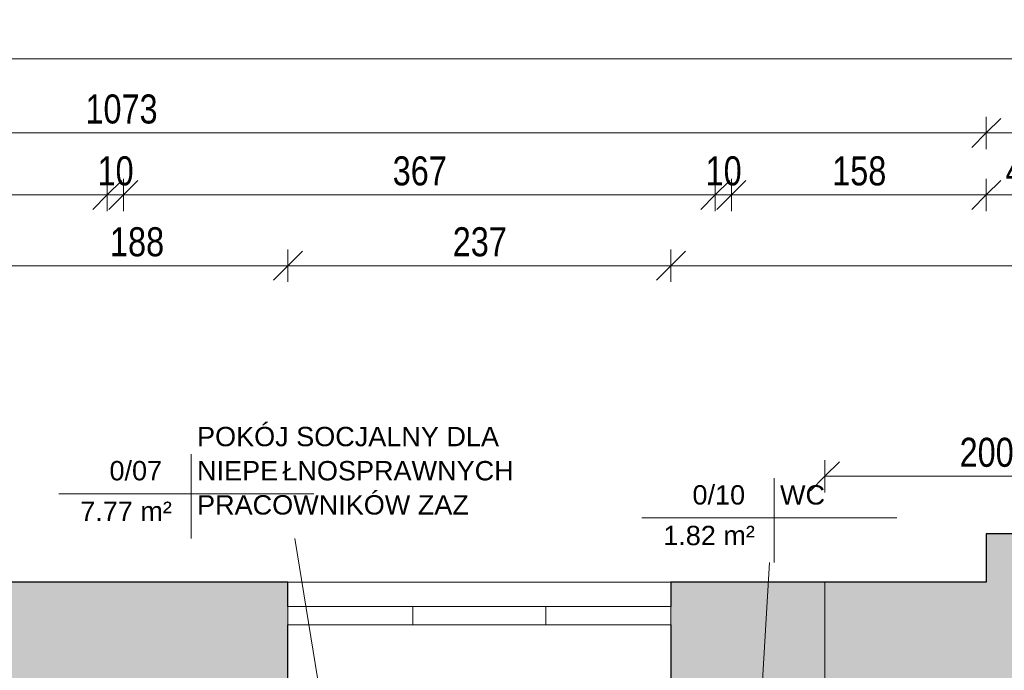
# Model space of a CAD drawing. Header units: centimetres. Extents: x 14786 to 20326, y -10865 to -8494.
# Tile 7 of 22: x 15594 to 16205, y -8897 to -8494. Entities that reach past the tile are written whole.
import ezdxf

# ---------------------------------------------------------------- set-up
doc = ezdxf.new("R2010")
doc.units = ezdxf.units.CM
for name, color, linetype, lineweight in [('A-ANNO-DIMS', 211, 'Continuous', 9), ('A-ANNO-DIMS-100', 211, 'Continuous', 9), ('A-AREA-IDEN', 2, 'Continuous', 9), ('A-DETL-GENF', 92, 'Continuous', 9), ('A-DETL-THIN', 151, 'Continuous', 9), ('A-GLAZ', 151, 'Continuous', 9), ('A-WALL', 113, 'Continuous', 9), ('A-WALL-PATT', 111, 'Continuous', 25)]:
    doc.layers.add(name, color=color, linetype=linetype, lineweight=lineweight)
doc.styles.add('Arial', font='arial.ttf', dxfattribs={"height": 12})
doc.styles.add('Arial_2', font='arial.ttf', dxfattribs={"width": 0.8, "height": 18})
doc.dimstyles.new('Przekątna_-_1_8_mm_Arial', dxfattribs={"dimscale": 30.48, "dimtxt": 18.364669, "dimasz": 0.590551, "dimexe": 0.328084, "dimexo": 0.0625, "dimgap": 0.016404, "dimtad": 1, "dimdec": 0, "dimdsep": 46, "dimtxsty": 'Arial_2', "dimblk1": 'OBLIQUE', "dimblk2": 'OBLIQUE', "dimsah": 1, "dimcen": 0.09, "dimazin": 0, "dimtfac": 1, "dimtdec": 4, "dimtix": 1, "dimtmove": 0, "dimatfit": 3, "dimfxl": 0.328084, "dimfxlon": 1, "dimtvp": 1, "dimtolj": 1, "dimtzin": 0, "dimarcsym": 2})

# ---------------------------------------------------------------- blocks, each defined once
blk = doc.blocks.new('Aluminum_2 szybowe - 160x140-V12-3_Poziom parteru')
at = {"layer": 'A-GLAZ'}
for p, q in [((-137.16, 25.16), (22.84, 25.16)), ((-137.16, 13.73), (-137.16, 25.16)), ((22.84, 25.16), (22.84, 13.73)), ((22.84, 13.73), (-137.16, 13.73))]:
    blk.add_line(p, q, dxfattribs=at)
blk = doc.blocks.new('Aluminum_2 szybowe - 160x140-605508-3_Poziom parteru')
at = {"layer": 'A-GLAZ'}
for p, q in [((-137.16, 25.16), (22.84, 25.16)), ((-137.16, 13.73), (-137.16, 25.16)), ((22.84, 25.16), (22.84, 13.73)), ((22.84, 13.73), (-137.16, 13.73))]:
    blk.add_line(p, q, dxfattribs=at)
blk = doc.blocks.new('Etyk_pom_1_mala - Etyk_pom_1_mala-219433-3_Poziom parteru')
at = {"layer": 'A-AREA-IDEN'}
for p, q in [((-0.0958, 0.1444), (-0.0958, -0.3781)), ((-0.9154, -0.1015), (0.6661, -0.1015))]:
    blk.add_line(p, q, dxfattribs=at)
blk = doc.blocks.new('DIMBLOCK86-3_Poziom parteru')
at = {"layer": 'A-ANNO-DIMS-100'}
for p, q in [((15120.62, -8518.18), (15120.62, -8508.18)), ((15120.62, -8518.18), (15129.62, -8509.18)), ((17920.62, -8518.18), (17920.62, -8508.18)), ((17920.62, -8518.18), (17929.62, -8509.18)), ((15120.62, -8518.18), (15111.62, -8527.18)), ((15120.62, -8518.18), (17920.62, -8518.18)), ((15120.62, -8518.18), (15120.62, -8528.18)), ((17920.62, -8518.18), (17911.62, -8527.18)), ((17920.62, -8518.18), (17920.62, -8528.18))]:
    blk.add_line(p, q, dxfattribs=at)
at = {"layer": 'A-ANNO-DIMS-100', "color": 0, "insert": (16498.58, -8494.31), "char_height": 18, "width": 52.8902, "attachment_point": 1, "line_spacing_factor": 0.941778, "style": 'Arial_2'}
blk.add_mtext('2800', dxfattribs=at)
blk = doc.blocks.new('_Oblique')
at = {"color": 0, "linetype": 'ByBlock', "lineweight": -2}
blk.add_line((-0.5, -0.5), (0.5, 0.5), dxfattribs=at)
blk = doc.blocks.new('DIMBLOCK87-3_Poziom parteru')
at = {"layer": 'A-ANNO-DIMS-100'}
for p, q in [((15120.62, -8564.19), (15120.62, -8554.19)), ((15120.62, -8564.19), (15129.62, -8555.19)), ((16193.62, -8564.19), (16193.62, -8554.19)), ((16193.62, -8564.19), (16202.62, -8555.19)), ((15120.62, -8564.19), (15111.62, -8573.19)), ((15120.62, -8564.19), (16193.62, -8564.19)), ((15120.62, -8564.19), (15120.62, -8574.19)), ((16193.62, -8564.19), (16184.62, -8573.19)), ((16193.62, -8564.19), (16193.62, -8574.19))]:
    blk.add_line(p, q, dxfattribs=at)
at = {"layer": 'A-ANNO-DIMS-100', "color": 0, "insert": (15635.08, -8540.33), "char_height": 18, "width": 52.8902, "attachment_point": 1, "line_spacing_factor": 0.941778, "style": 'Arial_2'}
blk.add_mtext('1073', dxfattribs=at)
blk = doc.blocks.new('DIMBLOCK88-3_Poziom parteru')
at = {"layer": 'A-ANNO-DIMS-100'}
for p, q in [((16193.62, -8564.19), (16193.62, -8554.19)), ((16193.62, -8564.19), (16202.62, -8555.19)), ((16840.62, -8564.19), (16840.62, -8554.19)), ((16840.62, -8564.19), (16849.62, -8555.19)), ((16193.62, -8564.19), (16184.62, -8573.19)), ((16193.62, -8564.19), (16840.62, -8564.19)), ((16193.62, -8564.19), (16193.62, -8574.19)), ((16840.62, -8564.19), (16831.62, -8573.19)), ((16840.62, -8564.19), (16840.62, -8574.19))]:
    blk.add_line(p, q, dxfattribs=at)
at = {"layer": 'A-ANNO-DIMS-100', "color": 0, "insert": (16500.59, -8540.33), "char_height": 18, "width": 39.6677, "attachment_point": 1, "line_spacing_factor": 0.941778, "style": 'Arial_2'}
blk.add_mtext('647', dxfattribs=at)
blk = doc.blocks.new('DIMBLOCK92-3_Poziom parteru')
at = {"layer": 'A-ANNO-DIMS-100'}
for p, q in [((15573.08, -8646.5), (15573.08, -8636.5)), ((15573.08, -8646.5), (15582.08, -8637.5)), ((15760.62, -8646.5), (15760.62, -8636.5)), ((15760.62, -8646.5), (15769.62, -8637.5)), ((15573.08, -8646.5), (15564.08, -8655.5)), ((15573.08, -8646.5), (15760.62, -8646.5)), ((15573.08, -8646.5), (15573.08, -8656.5)), ((15760.62, -8646.5), (15751.62, -8655.5)), ((15760.62, -8646.5), (15760.62, -8656.5))]:
    blk.add_line(p, q, dxfattribs=at)
at = {"layer": 'A-ANNO-DIMS-100', "color": 0, "insert": (15650.32, -8622.63), "char_height": 18, "width": 39.6677, "attachment_point": 1, "line_spacing_factor": 0.941778, "style": 'Arial_2'}
blk.add_mtext('188', dxfattribs=at)
blk = doc.blocks.new('DIMBLOCK93-3_Poziom parteru')
at = {"layer": 'A-ANNO-DIMS-100'}
for p, q in [((15760.62, -8646.5), (15760.62, -8636.5)), ((15760.62, -8646.5), (15769.62, -8637.5)), ((15998.08, -8646.5), (15998.08, -8636.5)), ((15998.08, -8646.5), (16007.08, -8637.5)), ((15760.62, -8646.5), (15751.62, -8655.5)), ((15760.62, -8646.5), (15998.08, -8646.5)), ((15760.62, -8646.5), (15760.62, -8656.5)), ((15998.08, -8646.5), (15989.08, -8655.5)), ((15998.08, -8646.5), (15998.08, -8656.5))]:
    blk.add_line(p, q, dxfattribs=at)
at = {"layer": 'A-ANNO-DIMS-100', "color": 0, "insert": (15862.82, -8622.63), "char_height": 18, "width": 39.6677, "attachment_point": 1, "line_spacing_factor": 0.941778, "style": 'Arial_2'}
blk.add_mtext('237', dxfattribs=at)
blk = doc.blocks.new('DIMBLOCK94-3_Poziom parteru')
at = {"layer": 'A-ANNO-DIMS-100'}
for p, q in [((15998.08, -8646.5), (15998.08, -8636.5)), ((15998.08, -8646.5), (16007.08, -8637.5)), ((16958.62, -8646.5), (16958.62, -8636.5)), ((16958.62, -8646.5), (16967.62, -8637.5)), ((15998.08, -8646.5), (15989.08, -8655.5)), ((15998.08, -8646.5), (16958.62, -8646.5)), ((15998.08, -8646.5), (15998.08, -8656.5)), ((16958.62, -8646.5), (16949.62, -8655.5)), ((16958.62, -8646.5), (16958.62, -8656.5))]:
    blk.add_line(p, q, dxfattribs=at)
at = {"layer": 'A-ANNO-DIMS-100', "color": 0, "insert": (16461.82, -8622.63), "char_height": 18, "width": 39.6677, "attachment_point": 1, "line_spacing_factor": 0.941778, "style": 'Arial_2'}
blk.add_mtext('961', dxfattribs=at)
blk = doc.blocks.new('DIMBLOCK179-3_Poziom parteru')
at = {"layer": 'A-ANNO-DIMS-100'}
for p, q in [((15195.62, -8602.57), (15195.62, -8592.57)), ((15195.62, -8602.57), (15204.62, -8593.57)), ((15648.62, -8602.57), (15648.62, -8592.57)), ((15648.62, -8602.57), (15657.62, -8593.57)), ((15195.62, -8602.57), (15186.62, -8611.57)), ((15195.62, -8602.57), (15648.62, -8602.57)), ((15195.62, -8602.57), (15195.62, -8612.57)), ((15648.62, -8602.57), (15639.62, -8611.57)), ((15648.62, -8602.57), (15648.62, -8612.57))]:
    blk.add_line(p, q, dxfattribs=at)
at = {"layer": 'A-ANNO-DIMS-100', "color": 0, "insert": (15405.59, -8578.7), "char_height": 18, "width": 39.6677, "attachment_point": 1, "line_spacing_factor": 0.941778, "style": 'Arial_2'}
blk.add_mtext('453', dxfattribs=at)
blk = doc.blocks.new('DIMBLOCK180-3_Poziom parteru')
at = {"layer": 'A-ANNO-DIMS-100'}
for p, q in [((15648.62, -8602.57), (15648.62, -8592.57)), ((15648.62, -8602.57), (15657.62, -8593.57)), ((15658.62, -8602.57), (15658.62, -8592.57)), ((15658.62, -8602.57), (15667.62, -8593.57)), ((15648.62, -8602.57), (15639.62, -8611.57)), ((15648.62, -8602.57), (15658.62, -8602.57)), ((15648.62, -8602.57), (15648.62, -8612.57)), ((15658.62, -8602.57), (15649.62, -8611.57)), ((15658.62, -8602.57), (15658.62, -8612.57))]:
    blk.add_line(p, q, dxfattribs=at)
at = {"layer": 'A-ANNO-DIMS-100', "color": 0, "insert": (15642.6, -8578.7), "char_height": 18, "width": 26.4451, "attachment_point": 1, "line_spacing_factor": 0.941778, "style": 'Arial_2'}
blk.add_mtext('10', dxfattribs=at)
blk = doc.blocks.new('DIMBLOCK181-3_Poziom parteru')
at = {"layer": 'A-ANNO-DIMS-100'}
for p, q in [((15658.62, -8602.57), (15658.62, -8592.57)), ((15658.62, -8602.57), (15667.62, -8593.57)), ((16025.62, -8602.57), (16025.62, -8592.57)), ((16025.62, -8602.57), (16034.62, -8593.57)), ((15658.62, -8602.57), (15649.62, -8611.57)), ((15658.62, -8602.57), (16025.62, -8602.57)), ((15658.62, -8602.57), (15658.62, -8612.57)), ((16025.62, -8602.57), (16016.62, -8611.57)), ((16025.62, -8602.57), (16025.62, -8612.57))]:
    blk.add_line(p, q, dxfattribs=at)
at = {"layer": 'A-ANNO-DIMS-100', "color": 0, "insert": (15825.59, -8578.7), "char_height": 18, "width": 39.6677, "attachment_point": 1, "line_spacing_factor": 0.941778, "style": 'Arial_2'}
blk.add_mtext('367', dxfattribs=at)
blk = doc.blocks.new('DIMBLOCK182-3_Poziom parteru')
at = {"layer": 'A-ANNO-DIMS-100'}
for p, q in [((16025.62, -8602.57), (16025.62, -8592.57)), ((16025.62, -8602.57), (16034.62, -8593.57)), ((16035.62, -8602.57), (16035.62, -8592.57)), ((16035.62, -8602.57), (16044.62, -8593.57)), ((16025.62, -8602.57), (16016.62, -8611.57)), ((16025.62, -8602.57), (16035.62, -8602.57)), ((16025.62, -8602.57), (16025.62, -8612.57)), ((16035.62, -8602.57), (16026.62, -8611.57)), ((16035.62, -8602.57), (16035.62, -8612.57))]:
    blk.add_line(p, q, dxfattribs=at)
at = {"layer": 'A-ANNO-DIMS-100', "color": 0, "insert": (16019.6, -8578.7), "char_height": 18, "width": 26.4451, "attachment_point": 1, "line_spacing_factor": 0.941778, "style": 'Arial_2'}
blk.add_mtext('10', dxfattribs=at)
blk = doc.blocks.new('DIMBLOCK183-3_Poziom parteru')
at = {"layer": 'A-ANNO-DIMS-100'}
for p, q in [((16035.62, -8602.57), (16035.62, -8592.57)), ((16035.62, -8602.57), (16044.62, -8593.57)), ((16193.62, -8602.57), (16193.62, -8592.57)), ((16193.62, -8602.57), (16202.62, -8593.57)), ((16035.62, -8602.57), (16026.62, -8611.57)), ((16035.62, -8602.57), (16193.62, -8602.57)), ((16035.62, -8602.57), (16035.62, -8612.57)), ((16193.62, -8602.57), (16184.62, -8611.57)), ((16193.62, -8602.57), (16193.62, -8612.57))]:
    blk.add_line(p, q, dxfattribs=at)
at = {"layer": 'A-ANNO-DIMS-100', "color": 0, "insert": (16098.09, -8578.7), "char_height": 18, "width": 39.6677, "attachment_point": 1, "line_spacing_factor": 0.941778, "style": 'Arial_2'}
blk.add_mtext('158', dxfattribs=at)
blk = doc.blocks.new('DIMBLOCK184-3_Poziom parteru')
at = {"layer": 'A-ANNO-DIMS-100'}
for p, q in [((16193.62, -8602.57), (16193.62, -8592.57)), ((16193.62, -8602.57), (16202.62, -8593.57)), ((16239.62, -8602.57), (16239.62, -8592.57)), ((16239.62, -8602.57), (16248.62, -8593.57)), ((16193.62, -8602.57), (16184.62, -8611.57)), ((16193.62, -8602.57), (16239.62, -8602.57)), ((16193.62, -8602.57), (16193.62, -8612.57)), ((16239.62, -8602.57), (16230.62, -8611.57)), ((16239.62, -8602.57), (16239.62, -8612.57))]:
    blk.add_line(p, q, dxfattribs=at)
at = {"layer": 'A-ANNO-DIMS-100', "color": 0, "insert": (16205.6, -8578.7), "char_height": 18, "width": 26.4451, "attachment_point": 1, "line_spacing_factor": 0.941778, "style": 'Arial_2'}
blk.add_mtext('46', dxfattribs=at)
blk = doc.blocks.new('DIMBLOCK205-3_Poziom parteru')
at = {"layer": 'A-ANNO-DIMS-100'}
for p, q in [((16093.62, -8777), (16093.62, -8767)), ((16093.62, -8777), (16102.62, -8768)), ((16293.62, -8777), (16293.62, -8767)), ((16293.62, -8777), (16302.62, -8768)), ((16093.62, -8777), (16084.62, -8786)), ((16293.62, -8777), (16093.62, -8777)), ((16093.62, -8777), (16093.62, -8787)), ((16293.62, -8777), (16284.62, -8786)), ((16293.62, -8777), (16293.62, -8787))]:
    blk.add_line(p, q, dxfattribs=at)
at = {"layer": 'A-ANNO-DIMS-100', "color": 0, "insert": (16177.09, -8753.13), "char_height": 18, "width": 39.6677, "attachment_point": 1, "line_spacing_factor": 0.941778, "style": 'Arial_2'}
blk.add_mtext('200', dxfattribs=at)

msp = doc.modelspace()

# ---------------------------------------------------------------- hatches: boundary and pattern name
at = {"layer": 'A-DETL-GENF'}
msp.add_hatch(color=1, dxfattribs=at).paths.add_polyline_path([(16194.79, -8917.71), (16239.62, -8917.71), (16239.62, -8880.71), (16293.62, -8880.71), (16293.62, -8812.71), (16193.62, -8812.71), (16193.62, -8842.71), (16093.62, -8842.71), (16093.62, -8917.71), (16193.62, -8917.71)])
at = {"layer": 'A-WALL-PATT', "lineweight": 9}
h = msp.add_hatch(color=256, dxfattribs=at)
h.paths.add_polyline_path([(16025.62, -8917.71), (16093.62, -8917.71), (16093.62, -8842.71), (15998.08, -8842.71), (15998.08, -8917.71), (16018.75, -8917.71)])
h.paths.add_polyline_path([(15195.62, -8917.71), (15335.62, -8917.71), (15335.62, -8842.71), (15195.62, -8842.71), (15195.62, -8899.36)])
h.paths.add_polyline_path([(15573.08, -8917.71), (15760.62, -8917.71), (15760.62, -8842.71), (15573.08, -8842.71), (15573.08, -8899.36)])

# ---------------------------------------------------------------- linework, layer by layer
at = {"layer": 'A-AREA-IDEN'}
for p, q in [((15792.39, -8984.66), (15764.96, -8815.5)), ((16050.32, -8981.84), (16059.19, -8830.5))]:
    msp.add_line(p, q, dxfattribs=at)
at = {"layer": 'A-DETL-THIN'}
for p, q in [((16293.62, -8812.71), (16193.62, -8812.71)), ((16193.62, -8812.71), (16193.62, -8842.71)), ((16193.62, -8842.71), (16093.62, -8842.71)), ((16093.62, -8842.71), (16093.62, -8917.71))]:
    msp.add_line(p, q, dxfattribs=at)
at = {"layer": 'A-WALL', "lineweight": 25}
for p, q in [((16193.62, -8812.71), (16193.62, -8842.71)), ((16840.62, -8812.71), (16193.62, -8812.71)), ((15760.62, -8842.71), (15573.08, -8842.71)), ((15760.62, -8857.71), (15760.62, -8842.71)), ((16193.62, -8842.71), (15998.08, -8842.71)), ((15998.08, -8842.71), (15998.08, -8857.71)), ((15760.62, -8917.71), (15760.62, -8869.14)), ((15998.08, -8869.14), (15998.08, -8917.71))]:
    msp.add_line(p, q, dxfattribs=at)
at = {"layer": 'A-WALL'}
msp.add_line((15760.62, -8842.71), (15998.08, -8842.71), dxfattribs=at)

# ---------------------------------------------------------------- block references
at = {"layer": 'A-AREA-IDEN', "xscale": 99.99999999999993, "yscale": 99.99999999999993, "zscale": 99.99999999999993}
for p in [(15710.19, -8777.69), (16071.66, -8792.69)]:
    msp.add_blockref('Etyk_pom_1_mala - Etyk_pom_1_mala-219433-3_Poziom parteru', p, dxfattribs=at)
at = {"layer": 'A-GLAZ'}
for name, p in [('Aluminum_2 szybowe - 160x140-V12-3_Poziom parteru', (15897.78, -8882.87)), ('Aluminum_2 szybowe - 160x140-605508-3_Poziom parteru', (15975.24, -8882.87))]:
    msp.add_blockref(name, p, dxfattribs=at)

# ---------------------------------------------------------------- texts
at = {"layer": 'A-AREA-IDEN', "char_height": 12, "attachment_point": 1, "style": 'Arial'}
for s, insert, width in [('POKÓJ SOCJALNY DLA', (15704.28, -8746.37), 241.3079), ('0/07', (15650, -8767.52), 42.4894), ('ŁNOSPRAWNYCH', (15757.19, -8767.54), 185.9915), ('NIEPE', (15704.28, -8767.54), 64.135), ('PRACOWNIKÓW ZAZ', (15704.28, -8788.71), 222.8691), ('0/10', (16011.47, -8782.52), 42.4894), ('WC', (16065.75, -8782.52), 38.481), ('7.77 m²', (15631.86, -8792.69), 73.7552), ('1.82 m²', (15993.34, -8807.69), 73.7552)]:
    msp.add_mtext(s, dxfattribs=dict(at, insert=insert, width=width))

# ---------------------------------------------------------------- dimensions: what is measured, and where the dimension line sits
at = {"layer": 'A-ANNO-DIMS'}
for base, p1, p2, override, picture, middle in [((17920.62, -8518.18), (15120.62, -8528.18), (17920.62, -8528.18), {"dimpost": '<>', "dimfxl": 2800}, 'DIMBLOCK86-3_Poziom parteru', (16520.62, -8508.49)), ((16193.62, -8564.19), (15120.62, -8574.19), (16193.62, -8574.19), {"dimpost": '<>', "dimfxl": 1073}, 'DIMBLOCK87-3_Poziom parteru', (15657.12, -8554.5)), ((16840.62, -8564.19), (16193.62, -8574.19), (16840.62, -8574.19), {"dimpost": '<>', "dimfxl": 647}, 'DIMBLOCK88-3_Poziom parteru', (16517.12, -8554.5)), ((15648.62, -8602.57), (15195.62, -8612.57), (15648.62, -8612.57), {"dimpost": '<>', "dimfxl": 453}, 'DIMBLOCK179-3_Poziom parteru', (15422.12, -8592.87)), ((15658.62, -8602.57), (15648.62, -8612.57), (15658.62, -8612.57), {"dimpost": '<>', "dimfxl": 10}, 'DIMBLOCK180-3_Poziom parteru', (15653.62, -8592.88)), ((16025.62, -8602.57), (15658.62, -8612.57), (16025.62, -8612.57), {"dimpost": '<>', "dimfxl": 367}, 'DIMBLOCK181-3_Poziom parteru', (15842.12, -8592.87)), ((16035.62, -8602.57), (16025.62, -8612.57), (16035.62, -8612.57), {"dimpost": '<>', "dimfxl": 10}, 'DIMBLOCK182-3_Poziom parteru', (16030.62, -8592.88)), ((16193.62, -8602.57), (16035.62, -8612.57), (16193.62, -8612.57), {"dimpost": '<>', "dimfxl": 158}, 'DIMBLOCK183-3_Poziom parteru', (16114.62, -8592.88)), ((16239.62, -8602.57), (16193.62, -8612.57), (16239.62, -8612.57), {"dimpost": '<>', "dimfxl": 46}, 'DIMBLOCK184-3_Poziom parteru', (16216.62, -8592.88)), ((15760.62, -8646.5), (15573.08, -8656.5), (15760.62, -8656.5), {"dimpost": '<>', "dimfxl": 187.54}, 'DIMBLOCK92-3_Poziom parteru', (15666.85, -8636.81)), ((15998.08, -8646.5), (15760.62, -8656.5), (15998.08, -8656.5), {"dimpost": '<>', "dimfxl": 237.46}, 'DIMBLOCK93-3_Poziom parteru', (15879.35, -8636.8)), ((16958.62, -8646.5), (15998.08, -8656.5), (16958.62, -8656.5), {"dimpost": '<>', "dimfxl": 960.54}, 'DIMBLOCK94-3_Poziom parteru', (16478.35, -8636.81)), ((16093.62, -8777), (16293.62, -8787), (16093.62, -8787), {"dimpost": '<>', "dimfxl": 200}, 'DIMBLOCK205-3_Poziom parteru', (16193.62, -8767.31))]:
    dim = msp.add_linear_dim(base=base, p1=p1, p2=p2, dimstyle='Przekątna_-_1_8_mm_Arial', override=override, dxfattribs=at)
    dim.commit()
    dim.dimension.update_dxf_attribs({"geometry": picture, "text_midpoint": middle})

doc.saveas('drawing.dxf')
